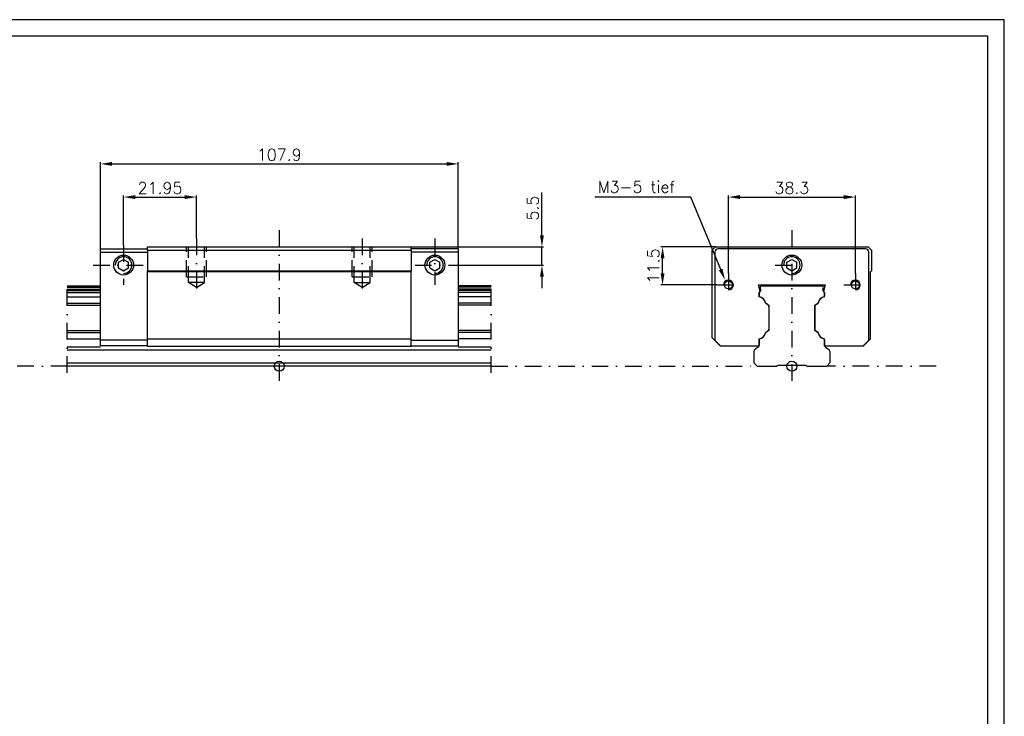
# Model space of a CAD drawing. Extents: x 0 to 594, y 0 to 420.
# Tile 3 of 3: x 297 to 594, y 210 to 420. Entities that reach past the tile are written whole.
import ezdxf

# ---------------------------------------------------------------- set-up
doc = ezdxf.new("R2010")
doc.units = 0
doc.header["$LTSCALE"] = 10
doc.header["$MEASUREMENT"] = 0
for name, pattern in [('AUSGEZOGEN', [0]), ('GESTRICHELT', [0.75, 0.5, -0.25]), ('STRICHPUNKT', [1, 0.5, -0.25, 0, -0.25])]:
    doc.linetypes.add(name, pattern=pattern)
doc.layers.get('0').update_dxf_attribs({"linetype": 'CONTINUOUS'})
doc.layers.get('DEFPOINTS').update_dxf_attribs({"linetype": 'CONTINUOUS'})
for name, color, linetype in [('B3STAR', 3, 'AUSGEZOGEN'), ('L2STAR', 2, 'AUSGEZOGEN'), ('L3STAR', 3, 'AUSGEZOGEN'), ('L5STAR', 7, 'AUSGEZOGEN'), ('M2STAR', 2, 'STRICHPUNKT'), ('U2STAR', 2, 'GESTRICHELT')]:
    doc.layers.add(name, color=color, linetype=linetype)
doc.styles.add('8SIMPLEX', font='SIMPLEX8')
doc.styles.add('SIMPLEX8', font='SIMPLEX8.shx')
doc.dimstyles.new('B3STAR', dxfattribs={"dimtxt": 3.5, "dimasz": 3.5, "dimexe": 0.5, "dimexo": 0, "dimgap": 1, "dimtad": 1, "dimdec": 4, "dimtxsty": '8SIMPLEX', "dimcen": 1.5, "dimclrd": 2, "dimclre": 2, "dimclrt": 256, "dimazin": 3, "dimtfac": 1, "dimtdec": 4, "dimtmove": 0, "dimatfit": 3, "dimtolj": 1, "dimtzin": 0})

# ---------------------------------------------------------------- blocks, each defined once
blk = doc.blocks.new('*D0')
at = {"color": 2, "linetype": 'BYBLOCK'}
for p, q in [((1539.08, 982.28), (1539.08, 1005.78)), ((1542.58, 1005.28), (1573.88, 1005.28)), ((1577.38, 982.28), (1577.38, 1005.78))]:
    blk.add_line(p, q, dxfattribs=at)
for points in [[(1542.58, 1005.87), (1542.58, 1004.7), (1539.08, 1005.28)], [(1573.88, 1005.87), (1573.88, 1004.7), (1577.38, 1005.28)]]:
    blk.add_solid(points, dxfattribs=at)
at = {"layer": 'DEFPOINTS', "color": 0, "linetype": 'BYBLOCK'}
for p in [(1577.38, 1005.28), (1539.08, 982.28), (1577.38, 982.28)]:
    blk.add_point(p, dxfattribs=at)
at = {"linetype": 'BYBLOCK', "insert": (1558.23, 1008.03), "char_height": 3.5, "attachment_point": 5, "style": '8SIMPLEX'}
blk.add_mtext('\\A1;38.3', dxfattribs=at)
blk = doc.blocks.new('1623_25_6')
at = {"layer": 'L2STAR'}
for centre, radius in [((0, 30.5), 2.5), ((-19.15, 24.5), 1.5), ((19.15, 24.5), 1.5)]:
    blk.add_arc(centre, radius, 270, 180, dxfattribs=at)
at = {"layer": 'L5STAR'}
for p, q in [((-23, 36), (-24, 35)), ((-23, 36), (23, 36)), ((24, 35), (23, 36)), ((-24, 8.6), (-24, 35)), ((-23.2, 34.4), (-23.2, 7.87)), ((22.2, 35.4), (-22.2, 35.4)), ((23.2, 7.87), (23.2, 34.4)), ((24, 35), (24, 28.8)), ((-1.5, 31.37), (0, 32.23)), ((-1.5, 29.63), (-1.5, 31.37)), ((0, 32.23), (1.5, 31.37)), ((1.5, 29.63), (1.5, 31.37)), ((-1.5, 29.63), (0, 28.77)), ((0, 28.77), (1.5, 29.63)), ((23.7, 28.5), (24, 28.8)), ((23.7, 8.3), (23.7, 28.5)), ((-10.04, 24.55), (10.04, 24.55)), ((-9.52, 22.61), (-10.04, 24.55)), ((10.04, 24.55), (9.52, 22.61)), ((-9.52, 22.61), (-9.85, 22.27)), ((-9.85, 20.96), (-9.85, 22.27)), ((9.85, 22.27), (9.52, 22.61)), ((9.85, 20.96), (9.85, 22.27)), ((-7.9, 19.03), (-6.9, 18.45)), ((-6.9, 18.45), (-6.9, 10.75)), ((6.9, 18.45), (7.9, 19.03)), ((6.9, 10.75), (6.9, 18.45)), ((-6.9, 10.75), (-7.9, 10.17)), ((7.9, 10.17), (6.9, 10.75)), ((-24, 8.6), (-21.5, 6.1)), ((-23.2, 7.87), (-21.48, 6.15)), ((-9.85, 6.1), (-21.5, 6.1)), ((-21.48, 6.15), (-9.85, 6.15)), ((-9.85, 6.15), (-9.85, 8.24)), ((-9.85, 6.1), (-9.85, 6.15)), ((9.85, 6.15), (9.85, 8.24)), ((9.85, 6.1), (9.85, 6.15)), ((9.85, 6.15), (21.48, 6.15)), ((21.5, 6.1), (9.85, 6.1)), ((21.48, 6.15), (23.2, 7.87)), ((21.5, 6.1), (23.7, 8.3))]:
    blk.add_line(p, q, dxfattribs=at)
for centre, radius in [((0, 30.5), 3), ((-19.15, 24.5), 1.2), ((19.15, 24.5), 1.2)]:
    blk.add_circle(centre, radius, dxfattribs=at)
for centre, radius, start, end in [((-22.2, 34.4), 1, 90, 180), ((22.2, 34.4), 1, 0, 90), ((-10.3, 18.55), 2.45, 11.1879, 79.4162), ((10.3, 18.55), 2.45, 100.5838, 168.8121), ((-10.3, 10.65), 2.45, 280.5838, 348.8121), ((10.3, 10.65), 2.45, 191.1879, 259.4162)]:
    blk.add_arc(centre, radius, start, end, dxfattribs=at)
at = {"layer": 'M2STAR'}
for p, q in [((0, 41), (0, -5)), ((-5, 30.5), (5, 30.5)), ((-19.15, 28), (-19.15, 21)), ((19.15, 28), (19.15, 21)), ((-22.65, 24.5), (-15.65, 24.5)), ((15.65, 24.5), (22.65, 24.5))]:
    blk.add_line(p, q, dxfattribs=at)
blk = doc.blocks.new('*D16')
at = {"color": 2, "linetype": 'BYBLOCK'}
for p, q in [((1624.66, 989.68), (1624.66, 1015.78)), ((1732.56, 989.68), (1732.56, 1015.78)), ((1628.16, 1015.28), (1729.06, 1015.28))]:
    blk.add_line(p, q, dxfattribs=at)
for points in [[(1628.16, 1015.87), (1628.16, 1014.7), (1624.66, 1015.28)], [(1729.06, 1015.87), (1729.06, 1014.7), (1732.56, 1015.28)]]:
    blk.add_solid(points, dxfattribs=at)
at = {"layer": 'DEFPOINTS', "color": 0, "linetype": 'BYBLOCK'}
for p in [(1732.56, 1015.28), (1624.66, 989.68), (1732.56, 989.68)]:
    blk.add_point(p, dxfattribs=at)
at = {"linetype": 'BYBLOCK', "insert": (1678.61, 1018.03), "char_height": 3.5, "attachment_point": 5, "style": '8SIMPLEX'}
blk.add_mtext('\\A1;107.9', dxfattribs=at)
blk = doc.blocks.new('1623_25_2')
at = {"layer": 'L2STAR'}
for p, q in [((-53.95, 34.4), (-39.75, 34.4)), ((53.95, 34.4), (39.75, 34.4))]:
    blk.add_line(p, q, dxfattribs=at)
for centre in [(-46.95, 30.5), (46.95, 30.5)]:
    blk.add_arc(centre, 2.5, 270, 180, dxfattribs=at)
at = {"layer": 'L5STAR'}
for p, q in [((-39.75, 36), (39.75, 36)), ((-39.75, 35), (-39.75, 36)), ((39.75, 35), (39.75, 36)), ((-53.95, 35.4), (-39.75, 35.4)), ((-53.95, 34.4), (-53.95, 35.4)), ((-53.95, 7.87), (-53.95, 34.4)), ((-53.65, 35.4), (-39.75, 35.4)), ((-39.75, 35), (39.75, 35)), ((-39.75, 35), (-39.75, 28.8)), ((53.95, 35.4), (39.75, 35.4)), ((39.75, 35), (39.75, 28.8)), ((53.95, 35.4), (53.95, 34.4)), ((53.95, 34.4), (53.95, 7.87)), ((-48.45, 31.37), (-46.95, 32.23)), ((-48.45, 29.63), (-48.45, 31.37)), ((-46.95, 32.23), (-45.45, 31.37)), ((-45.45, 29.63), (-45.45, 31.37)), ((45.45, 31.37), (46.95, 32.23)), ((45.45, 29.63), (45.45, 31.37)), ((46.95, 32.23), (48.45, 31.37)), ((48.45, 29.63), (48.45, 31.37)), ((-48.45, 29.63), (-46.95, 28.77)), ((-46.95, 28.77), (-45.45, 29.63)), ((-39.75, 28.8), (39.75, 28.8)), ((-39.75, 28.5), (-39.75, 28.8)), ((39.75, 28.5), (-39.75, 28.5)), ((-39.75, 8.3), (-39.75, 28.5)), ((39.75, 28.5), (39.75, 28.8)), ((39.75, 8.3), (39.75, 28.5)), ((45.45, 29.63), (46.95, 28.77)), ((46.95, 28.77), (48.45, 29.63)), ((-39.75, 7.87), (-53.95, 7.87)), ((-53.95, 6.15), (-53.95, 7.87)), ((-39.75, 6.15), (-53.95, 6.15)), ((-39.75, 8.3), (39.75, 8.3)), ((-39.75, 7.87), (-39.75, 8.3)), ((-39.75, 6.15), (-39.75, 7.87)), ((-39.75, 6.1), (-39.75, 6.15)), ((-39.75, 6.1), (39.75, 6.1)), ((39.75, 7.87), (39.75, 8.3)), ((39.75, 7.87), (53.95, 7.87)), ((39.75, 6.15), (39.75, 7.87)), ((39.75, 6.15), (53.95, 6.15)), ((39.75, 6.1), (39.75, 6.15)), ((53.95, 7.87), (53.95, 6.15))]:
    blk.add_line(p, q, dxfattribs=at)
for centre in [(-46.95, 30.5), (46.95, 30.5)]:
    blk.add_circle(centre, 3, dxfattribs=at)
at = {"layer": 'M2STAR'}
for p, q in [((0, 41), (0, -5)), ((-46.95, 36.5), (-46.95, 24.5)), ((-25, 38.5), (-25, 21.26)), ((25, 38.5), (25, 21.26)), ((46.95, 38.5), (46.95, 24.5)), ((-56.15, 30.5), (-40.95, 30.5)), ((40.95, 30.5), (56.15, 30.5))]:
    blk.add_line(p, q, dxfattribs=at)
at = {"layer": 'U2STAR'}
for p, q in [((-28, 27), (-28, 36)), ((-27.4, 25.2), (-27.4, 36)), ((-22.6, 25.2), (-22.6, 36)), ((-22, 27), (-22, 36)), ((22, 27), (22, 36)), ((22.6, 25.2), (22.6, 36)), ((27.4, 25.2), (27.4, 36)), ((28, 27), (28, 36)), ((-28, 27), (-22, 27)), ((22, 27), (28, 27)), ((-25, 23.76), (-27.4, 25.2)), ((-25, 23.76), (-22.6, 25.2)), ((25, 23.76), (22.6, 25.2)), ((25, 23.76), (27.4, 25.2))]:
    blk.add_line(p, q, dxfattribs=at)
for points in [[(-22.6, 25.2), (-25.21, 25.2), (-25.42, 25.2), (-25.62, 25.2), (-25.82, 25.2), (-26.01, 25.2), (-26.2, 25.2), (-26.38, 25.2), (-26.54, 25.2), (-26.7, 25.2), (-26.84, 25.2), (-26.97, 25.2), (-27.08, 25.2), (-27.18, 25.2), (-27.26, 25.2), (-27.32, 25.2), (-27.36, 25.2), (-27.39, 25.2), (-27.4, 25.2)], [(22.6, 25.2), (25.21, 25.2), (25.42, 25.2), (25.62, 25.2), (25.82, 25.2), (26.01, 25.2), (26.2, 25.2), (26.38, 25.2), (26.54, 25.2), (26.7, 25.2), (26.84, 25.2), (26.97, 25.2), (27.08, 25.2), (27.18, 25.2), (27.26, 25.2), (27.32, 25.2), (27.36, 25.2), (27.39, 25.2), (27.4, 25.2)]]:
    blk.add_lwpolyline(points, dxfattribs=at)
blk = doc.blocks.new('*D15')
at = {"color": 2, "linetype": 'BYBLOCK'}
for p, q in [((1631.66, 990.78), (1631.66, 1005.78)), ((1635.16, 1005.28), (1650.11, 1005.28)), ((1653.61, 992.78), (1653.61, 1005.78))]:
    blk.add_line(p, q, dxfattribs=at)
for points in [[(1635.16, 1005.87), (1635.16, 1004.7), (1631.66, 1005.28)], [(1650.11, 1005.87), (1650.11, 1004.7), (1653.61, 1005.28)]]:
    blk.add_solid(points, dxfattribs=at)
at = {"layer": 'DEFPOINTS', "color": 0, "linetype": 'BYBLOCK'}
for p in [(1653.61, 1005.28), (1653.61, 992.78), (1631.66, 990.78)]:
    blk.add_point(p, dxfattribs=at)
at = {"linetype": 'BYBLOCK', "insert": (1642.64, 1008.03), "char_height": 3.5, "attachment_point": 5, "style": '8SIMPLEX'}
blk.add_mtext('\\A1;21.95', dxfattribs=at)
blk = doc.blocks.new('*D14')
at = {"color": 2, "linetype": 'BYBLOCK'}
for p, q in [((1757.84, 993.78), (1757.84, 1006.62)), ((1718.36, 990.28), (1758.34, 990.28)), ((1757.84, 984.78), (1757.84, 990.28)), ((1734.76, 984.78), (1758.34, 984.78)), ((1757.84, 981.28), (1757.84, 977.78))]:
    blk.add_line(p, q, dxfattribs=at)
for points in [[(1757.25, 993.78), (1758.42, 993.78), (1757.84, 990.28)], [(1757.25, 981.28), (1758.42, 981.28), (1757.84, 984.78)]]:
    blk.add_solid(points, dxfattribs=at)
at = {"layer": 'DEFPOINTS', "color": 0, "linetype": 'BYBLOCK'}
for p in [(1718.36, 990.28), (1757.84, 990.28), (1734.76, 984.78)]:
    blk.add_point(p, dxfattribs=at)
at = {"linetype": 'BYBLOCK', "insert": (1755.09, 1001.95), "char_height": 3.5, "attachment_point": 5, "rotation": 90, "style": '8SIMPLEX'}
blk.add_mtext('\\A1;5.5', dxfattribs=at)
blk = doc.blocks.new('*D13')
at = {"color": 2, "linetype": 'BYBLOCK'}
for p, q in [((1535.23, 990.28), (1518.73, 990.28)), ((1519.23, 982.28), (1519.23, 986.78)), ((1535.58, 978.78), (1518.73, 978.78))]:
    blk.add_line(p, q, dxfattribs=at)
for points in [[(1518.65, 986.78), (1519.81, 986.78), (1519.23, 990.28)], [(1518.65, 982.28), (1519.81, 982.28), (1519.23, 978.78)]]:
    blk.add_solid(points, dxfattribs=at)
at = {"layer": 'DEFPOINTS', "color": 0, "linetype": 'BYBLOCK'}
for p in [(1519.23, 990.28), (1535.23, 990.28), (1535.58, 978.78)]:
    blk.add_point(p, dxfattribs=at)
at = {"linetype": 'BYBLOCK', "insert": (1516.48, 984.53), "char_height": 3.5, "attachment_point": 5, "rotation": 90, "style": '8SIMPLEX'}
blk.add_mtext('\\A1;11.5', dxfattribs=at)

msp = doc.modelspace()

# ---------------------------------------------------------------- linework, layer by layer
at = {"layer": 'B3STAR', "color": 2}
for p, q in [((499.49261, 366.52788), (470.51407, 366.52788)), ((508.4425, 344.70362), (499.49261, 366.52788))]:
    msp.add_line(p, q, dxfattribs=at)
at = {"layer": 'B3STAR'}
for centre in [(375.29861, 315.52788), (529.91811, 315.52788)]:
    msp.add_circle(centre, 1.5, dxfattribs=at)
at = {"layer": 'B3STAR', "color": 2}
msp.add_solid([(508.98222, 344.92495), (507.90279, 344.48229), (509.77049, 341.46534)], dxfattribs=at)
at = {"layer": 'L2STAR'}
for p, q in [((594, 420), (0, 420)), ((594, 0), (594, 420)), ((311.34861, 339.77788), (321.34861, 339.77788)), ((311.34861, 339.36141), (321.34861, 339.36141)), ((311.34861, 338.77788), (321.34861, 338.77788)), ((439.24861, 339.77788), (429.24861, 339.77788)), ((439.24861, 339.36141), (429.24861, 339.36141)), ((439.24861, 338.77788), (429.24861, 338.77788)), ((520.58334, 338.60095), (520.40607, 339.26251)), ((520.68892, 339.7524), (520.78398, 339.77788)), ((520.78398, 339.77788), (539.05224, 339.77788)), ((539.1473, 339.7524), (539.05224, 339.77788)), ((539.25288, 338.60095), (539.43015, 339.26251)), ((311.34861, 338.37788), (321.34861, 338.37788)), ((311.34861, 337.80288), (321.34861, 337.80288)), ((311.34861, 336.4862), (321.34861, 336.4862)), ((439.24861, 338.37788), (429.24861, 338.37788)), ((439.24861, 337.80288), (429.24861, 337.80288)), ((439.24861, 336.4862), (429.24861, 336.4862)), ((520.06811, 337.63719), (520.06811, 336.72363)), ((520.47981, 338.21458), (520.18527, 337.92003)), ((539.35641, 338.21458), (539.65095, 337.92003)), ((539.76811, 337.63719), (539.76811, 336.72363)), ((311.34861, 334.55324), (321.34861, 334.55324)), ((311.34861, 333.97788), (321.34861, 333.97788)), ((439.24861, 334.55324), (429.24861, 334.55324)), ((439.24861, 333.97788), (429.24861, 333.97788)), ((522.61811, 334.20882), (522.13538, 334.48752)), ((523.01811, 333.516), (523.01811, 326.73976)), ((536.81811, 333.516), (536.81811, 326.73976)), ((537.21811, 334.20882), (537.70084, 334.48752)), ((311.34861, 326.27788), (321.34861, 326.27788)), ((311.34861, 325.70251), (321.34861, 325.70251)), ((311.34861, 323.76956), (321.34861, 323.76956)), ((439.24861, 326.27788), (429.24861, 326.27788)), ((439.24861, 325.70251), (429.24861, 325.70251)), ((439.24861, 323.76956), (429.24861, 323.76956)), ((522.61811, 326.04694), (522.13538, 325.76823)), ((537.21811, 326.04694), (537.70084, 325.76823)), ((311.34861, 321.42788), (321.34861, 321.42788)), ((429.24861, 321.42788), (439.24861, 321.42788)), ((519.66811, 321.19694), (518.81811, 320.70619)), ((520.06811, 323.53212), (520.06811, 321.88976)), ((539.76811, 323.53212), (539.76811, 321.88976)), ((540.16811, 321.19694), (541.01811, 320.70619)), ((311.34861, 320.47525), (439.24861, 320.47525)), ((518.41811, 320.01337), (518.41811, 316.52788)), ((541.41811, 320.01337), (541.41811, 316.52788)), ((311.34861, 316.52788), (439.24861, 316.52788)), ((439.24861, 315.52788), (311.34861, 315.52788)), ((518.41811, 316.52788), (519.41811, 315.52788)), ((519.41811, 315.52788), (525.41811, 315.52788)), ((525.71811, 315.82788), (525.41811, 315.52788)), ((525.71811, 315.82788), (534.11811, 315.82788)), ((534.11811, 315.82788), (534.41811, 315.52788)), ((534.41811, 315.52788), (540.41811, 315.52788)), ((541.41811, 316.52788), (540.41811, 315.52788))]:
    msp.add_line(p, q, dxfattribs=at)
for centre, radius, start, end in [((520.79244, 339.36603), 0.4, 105, 195), ((520.19697, 338.49742), 0.4, 315, 15), ((539.04378, 339.36603), 0.4, 345, 75), ((539.63925, 338.49742), 0.4, 165, 225), ((520.46811, 337.63719), 0.4, 135, 180), ((520.36811, 336.72363), 0.3, 180, 254.1733799), ((519.61811, 334.07788), 2.45, 14.0894771, 74.1733799), ((540.21811, 334.07788), 2.45, 105.8266201, 165.9105229), ((539.46811, 336.72363), 0.3, 285.8266201, 0), ((539.36811, 337.63719), 0.4, 0, 45), ((522.28538, 334.74733), 0.3, 194.0894771, 240), ((522.21811, 333.516), 0.8, 0, 60), ((537.61811, 333.516), 0.8, 120, 180), ((537.55084, 334.74733), 0.3, 300, 345.9105229), ((522.21811, 326.73976), 0.8, 300, 0), ((537.61811, 326.73976), 0.8, 180, 240), ((520.36811, 323.53212), 0.3, 105.8266201, 180), ((519.61811, 326.17788), 2.45, 285.8266201, 345.9105229), ((522.28538, 325.50842), 0.3, 120, 165.9105229), ((537.55084, 325.50842), 0.3, 14.0894771, 60), ((540.21811, 326.17788), 2.45, 194.0894771, 254.1733799), ((539.46811, 323.53212), 0.3, 0, 74.1733799), ((519.26811, 321.88976), 0.8, 300, 0), ((540.56811, 321.88976), 0.8, 180, 240), ((519.21811, 320.01337), 0.8, 120, 180), ((540.61811, 320.01337), 0.8, 0, 60)]:
    msp.add_arc(centre, radius, start, end, dxfattribs=at)
at = {"layer": 'L3STAR'}
for p, q in [((589, 415), (5, 415)), ((589, 5), (589, 415))]:
    msp.add_line(p, q, dxfattribs=at)
at = {"layer": 'M2STAR'}
for p, q in [((311.34861, 313.52788), (311.34861, 342.02788)), ((439.24861, 313.52788), (439.24861, 342.02788)), ((311.34861, 315.52788), (290.0067, 315.52788)), ((439.24861, 315.52788), (519.41811, 315.52788)), ((573.41359, 315.52788), (540.41811, 315.52788))]:
    msp.add_line(p, q, dxfattribs=at)

# ---------------------------------------------------------------- block references
for name, p in [('1623_25_2', (375.29861, 315.52788)), ('1623_25_6', (529.91811, 315.52788))]:
    msp.add_blockref(name, p)

# ---------------------------------------------------------------- texts
at = {"layer": 'B3STAR', "style": 'SIMPLEX8'}
msp.add_text('M3-5 tief', height=3.5, dxfattribs=at).set_placement((471.36053, 367.84899))

# ---------------------------------------------------------------- dimensions: what is measured, and where the dimension line sits
at = {"layer": 'B3STAR'}
for base, p1, p2, picture, middle in [((429.24861, 376.52788), (321.34861, 350.92788), (429.24861, 350.92788), '*D16', (375.29861, 379.27788)), ((350.29861, 366.52788), (328.34861, 352.02788), (350.29861, 354.02788), '*D15', (339.32361, 369.27788))]:
    dim = msp.add_linear_dim(base=base, p1=p1, p2=p2, dimstyle='B3STAR', dxfattribs=at)
    dim.commit()
    dim.dimension.update_dxf_attribs({"geometry": picture, "text_midpoint": middle, "insert": (-1303.31202, -638.75679)})
dim = msp.add_aligned_dim(p1=(510.76811, 343.52788), p2=(549.06811, 343.52788), distance=23, dimstyle='B3STAR', dxfattribs=at)
dim.commit()
dim.dimension.update_dxf_attribs({"geometry": '*D0', "text_midpoint": (529.91811, 369.27788), "insert": (-1028.31202, -638.75679)})
for base, p1, p2, picture, middle, set_off in [((454.52418, 351.52788), (431.44861, 346.02788), (415.04861, 351.52788), '*D14', (451.77418, 363.19454), (-1303.31202, -638.75679)), ((490.91811, 351.52788), (507.26811, 340.02788), (506.91811, 351.52788), '*D13', (488.16811, 345.77788), (-1028.31202, -638.75679))]:
    dim = msp.add_linear_dim(base=base, p1=p1, p2=p2, angle=90, dimstyle='B3STAR', dxfattribs=at)
    dim.commit()
    dim.dimension.update_dxf_attribs({"geometry": picture, "text_midpoint": middle, "insert": set_off})

doc.saveas('drawing.dxf')
